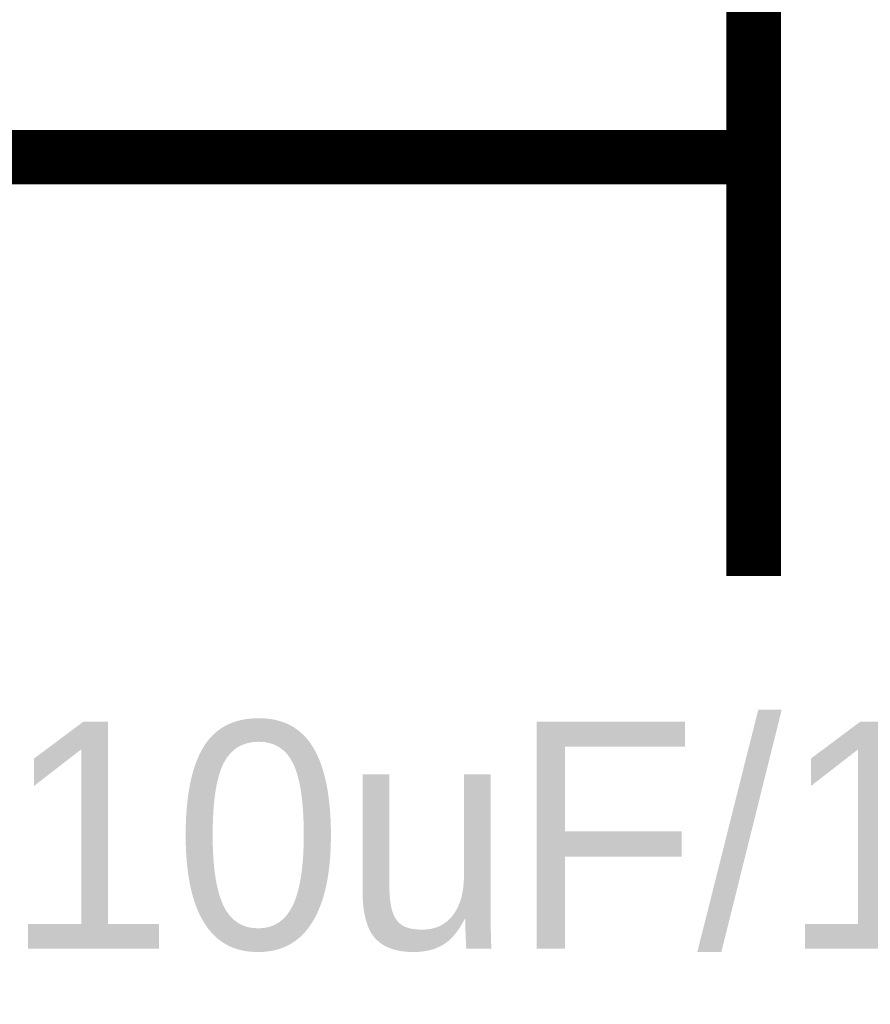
# Model space of a CAD drawing. Header units: inches. Extents: x 0 to 292, y 0 to 193.
# Tile 115 of 189: x 142.55 to 147.22, y 124.13 to 129.53. Entities that reach past the tile are written whole.
import ezdxf

# ---------------------------------------------------------------- set-up
doc = ezdxf.new("R2010")
doc.units = ezdxf.units.IN
doc.layers.add('Sheet', color=255, linetype='Continuous')

msp = doc.modelspace()

# ---------------------------------------------------------------- linework, layer by layer
at = {"layer": 'Sheet'}
for points in [[(146.5761, 126.4778, 0.2997, 0.2997, 0), (146.5761, 131.0583, 0.2997, 0.2997, 0)], [(143.5171, 128.7778, 0.2997, 0.2997, 0), (140.9842, 128.7778, 0.2997, 0.2997, 0)], [(146.05, 128.7778, 0.2997, 0.2997, 0), (143.5171, 128.7778, 0.2997, 0.2997, 0)], [(146.05, 128.7778, 0.2997, 0.2997, 0), (146.5761, 128.7778, 0.2997, 0.2997, 0)]]:
    msp.add_lwpolyline(points, format="xyseb", dxfattribs=at)

# ---------------------------------------------------------------- texts
msp.add_text('10uF/10V', height=1.24743, dxfattribs=at).set_placement((142.465, 124.4313))

doc.saveas('drawing.dxf')
